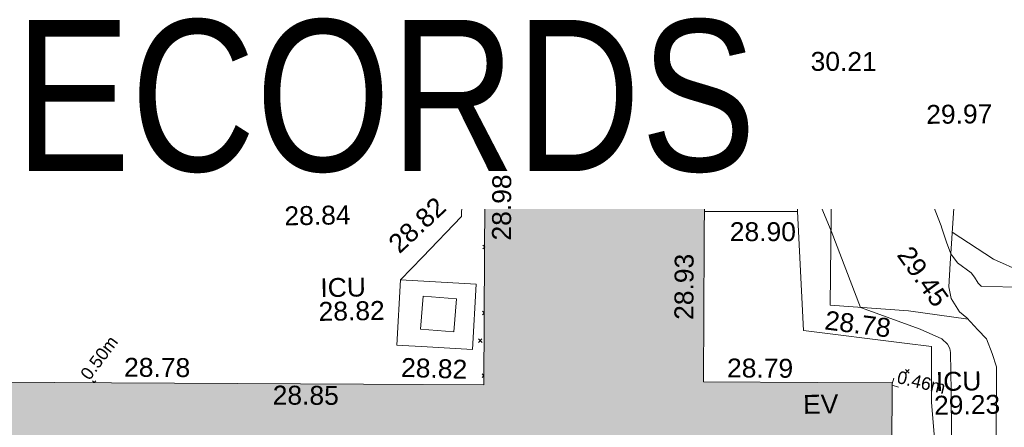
# Model space of a CAD drawing. Header units: millimetres. Extents: x -287732 to 520720, y -88450 to 287754.
# Tile 250 of 256: x 23030 to 42552, y 68313 to 76398. Entities that reach past the tile are written whole.
import ezdxf

# ---------------------------------------------------------------- set-up
doc = ezdxf.new("R2010")
doc.units = ezdxf.units.MM
for name, pattern in [('IMPORT-UG_ELEC_LV_QLB2 _2_', [2700, 1500, -300, 0, -250, 150, -300, 0, -200]), ('IMPORT-UG_ELEC_STREET LIGHTING_QLB2 _2_', [2700, 1500, -300, 0, -250, 150, -300, 0, -200]), ('IMPORT-UG_UNIDENTIFIED_QLB2 _2_', [2500, 1500, -300, 0, -50, 150, -300, 0, -200])]:
    doc.linetypes.add(name, pattern=pattern)
for name, color, linetype, lineweight, true_color in [('00_TOPO_EAVE', 7, 'Continuous', 9, 0x666666), ('00_UAV_BIKE_STAND', 1, 'Continuous', 9, 0xff0000), ('00_UAV_BUILDING_CANOPY', 7, 'Continuous', 9, 0xff7fff), ('00_UAV_BUILDING_HATCH', 7, 'Continuous', 9, 0x999999), ('00_UAV_BUILDING_OUTLINE', 5, 'Continuous', 9, 0x0000ff), ('00_UAV_CONCRETE', 9, 'Continuous', 9, 0x808080), ('00_UAV_EAVE', 7, 'Continuous', 9, 0x666666), ('00_UAV_FENCE', 7, 'Continuous', 9, 0x264c2f), ('00_UAV_FORM_LINES', 7, 'Continuous', 9, 0x666666), ('00_UAV_GATE', 7, 'Continuous', 9, 0xa50000), ('00_UAV_LEVEL_SPOT', 7, 'Continuous', 9, 0x666666), ('00_UAV_SERV_IC', 5, 'Continuous', 9, 0x0000ff), ('00_UAV_SLOPE_TOP', 40, 'Continuous', 9, 0xffbf00), ('00_UAV_TOP_OF_FENCE', 6, 'Continuous', 9, 0xff00ff), ('00_UAV_TOP_OF_WALL', 7, 'Continuous', 9, 0x666666), ('00_UAV_WALL', 7, 'Continuous', 9, 0x7c00a5), ('01_DTM_CONTOUR_MNR', 7, 'Continuous', 9, 0xa5a552), ('12333-PUM-2D-U-0001-C01 - Rev2_REVIT IMPORT_dwg', 7, 'Continuous', 9, 0x767676), ('A_RHA_Line', 7, 'Continuous', 9, 0x00a600), ('PUM-ELECTRIC-LV-QLB2', 1, 'IMPORT-UG_ELEC_LV_QLB2 _2_', 9, 0xff0000), ('PUM-UNIDENTIFIED UTILITIES-MH', 7, 'Continuous', 9, 0x52a500), ('PUM-UNIDENTIFIED UTILITIES-NOTES', 7, 'Continuous', 9, 0x52a500), ('PUM-UNIDENTIFIED UTILITIES-QLB2', 7, 'IMPORT-UG_UNIDENTIFIED_QLB2 _2_', 9, 0x52a500)]:
    doc.layers.add(name, color=color, linetype=linetype, lineweight=lineweight, true_color=true_color)
for name, color, linetype, lineweight in [('00_UAV_SURFACE', 7, 'Continuous', 9), ('A_RHA_Detail', 7, 'Continuous', 9), ('A_RHA_Text', 7, 'Continuous', 9), ('GEN-TEXT', 7, 'Continuous', 9), ('SM-FOR QC', 7, 'Continuous', 9)]:
    doc.layers.add(name, color=color, linetype=linetype, lineweight=lineweight)
doc.styles.add('Arial Narrow', font='ARIALN.TTF', dxfattribs={"height": 3000})
doc.styles.add('Arial_1', font='arial.ttf', dxfattribs={"height": 250})
doc.styles.add('Swis721 Lt BT_2', font='swissl.ttf', dxfattribs={"height": 375})

# ---------------------------------------------------------------- blocks, each defined once
blk = doc.blocks.new('12333-PUM-2D-U-0001-C01 - Rev2_REVIT IMPORT_dwg_MSL_Eaves_SYM_1-V96-Site Location Plan Proposed')
at = {"layer": '00_TOPO_EAVE', "color": 254, "true_color": 0xcccccc}
for p, q in [((20, 62), (116, 357)), ((357, -116), (19, -6))]:
    blk.add_line(p, q, dxfattribs=at)
blk = doc.blocks.new('12333-PUM-2D-U-0001-C01 - Rev2_REVIT IMPORT_dwg_MSL_Eaves_SYM_1-V97-Site Location Plan Proposed')
at = {"layer": '00_TOPO_EAVE', "color": 254, "true_color": 0xcccccc}
for p, q in [((-138, 45), (-357, 116)), ((34, 106), (116, 357))]:
    blk.add_line(p, q, dxfattribs=at)
blk = doc.blocks.new('12333-PUM-2D-U-0001-C01 - Rev2_REVIT IMPORT_dwg__U80-2077610-Site Location Plan Proposed')
at = {"layer": '00_UAV_GATE', "color": 9, "true_color": 0xe1aaaa, "flags": 128}
blk.add_lwpolyline([(-300, 7), (300, -7), (-323, -1026), (277, -1039)], close=True, dxfattribs=at)
blk = doc.blocks.new('12333-PUM-2D-U-0001-C01 - Rev2_REVIT IMPORT_dwg_UAV-2077255-Site Location Plan Proposed')
at = {"layer": '00_UAV_LEVEL_SPOT', "color": 254, "true_color": 0xcccccc, "flags": 128}
for points in [[(0, -500), (0, 0), (-500, 0)], [(500, 0), (0, 0), (0, 500)]]:
    blk.add_lwpolyline(points, dxfattribs=at)
blk = doc.blocks.new('12333-PUM-2D-U-0001-C01 - Rev2_REVIT IMPORT_dwg_MGS62954_T2_Galway_ITM_3d_Rev1-2077680-Site Location Plan Proposed')
at = {"layer": '00_UAV_BUILDING_HATCH', "true_color": 0xcccccc}
h = blk.add_hatch(dxfattribs=at)
h.set_pattern_fill('FP_1', color=254, style=0, pattern_type=2)
h.set_pattern_definition([(45, (0, 0), (-441.94173824, 441.94173824), [])])
h.paths.add_polyline_path([(533942093, 725627799), (533942160, 725629724), (533939975, 725629800), (533939908, 725627875), (533941599, 725627816)])
at = {"layer": '00_UAV_BIKE_STAND', "color": 254, "true_color": 0xcccccc}
for p, q in [((533929948, 725628161), (533929991, 725628878)), ((533930807, 725628868), (533930756, 725628171)), ((533931584, 725628086), (533931634, 725628822)), ((533932431, 725628803), (533932371, 725628080)), ((533933130, 725627993), (533933195, 725628795))]:
    blk.add_line(p, q, dxfattribs=at)
at = {"layer": '00_UAV_BUILDING_CANOPY', "color": 254, "true_color": 0xcccccc, "flags": 128}
blk.add_lwpolyline([(533939975, 725629800), (533942160, 725629724), (533942093, 725627799), (533941251, 725627828), (533939908, 725627875)], close=True, dxfattribs=at)
at = {"layer": '00_UAV_CONCRETE', "color": 254, "true_color": 0xcccccc}
blk.add_line((533941674, 725627334), (533941676, 725627813), dxfattribs=at)
at = {"layer": '00_UAV_CONCRETE', "color": 254, "true_color": 0xcccccc, "flags": 128}
blk.add_lwpolyline([(533935521, 725629443), (533934786, 725629477), (533934809, 725630062), (533932135, 725630153), (533931132, 725630165), (533929217, 725630189), (533929290, 725632618), (533929943, 725632572), (533930967, 725632501), (533933049, 725632368), (533934934, 725632298), (533935392, 725632282), (533935426, 725634992), (533935459, 725636822), (533935471, 725637458), (533933834, 725637410), (533932506, 725637332)], dxfattribs=at)
blk.add_lwpolyline([(533933683, 725624823), (533933780, 725626116), (533935279, 725626003), (533935182, 725624710), (533934282, 725624778)], close=True, dxfattribs=at)
at = {"layer": '00_UAV_FENCE', "color": 254, "true_color": 0xcccccc, "flags": 128}
blk.add_lwpolyline([(533932166, 725630257), (533929363, 725630343), (533929428, 725632466), (533929499, 725632462), (533932213, 725632338), (533932189, 725631289)], dxfattribs=at)
at = {"layer": '00_UAV_FORM_LINES', "color": 254, "true_color": 0xcccccc, "flags": 128}
for points in [[(533942126, 725628739), (533942179, 725628695), (533942324, 725628526), (533942395, 725628271), (533942356, 725627849), (533942285, 725625466)], [(533946656, 725625799), (533945539, 725626322), (533944733, 725626871)]]:
    blk.add_lwpolyline(points, dxfattribs=at)
at = {"layer": '00_UAV_SERV_IC', "color": 254, "true_color": 0xcccccc, "flags": 128}
for points in [[(533934869, 725630708), (533935389, 725631224), (533935836, 725630773), (533935316, 725630257)], [(533934222, 725625782), (533934881, 725625718), (533934817, 725625066), (533934158, 725625130)]]:
    blk.add_lwpolyline(points, close=True, dxfattribs=at)
at = {"layer": '00_UAV_SLOPE_TOP', "color": 254, "true_color": 0xcccccc, "flags": 128}
for points in [[(533945921, 725615423), (533945489, 725615567), (533945376, 725615660), (533945278, 725615928), (533945253, 725616096), (533945456, 725620023), (533945493, 725620732), (533945565, 725624182), (533945479, 725624448), (533945372, 725624742), (533945209, 725624926), (533944995, 725625166), (533944850, 725625289), (533944688, 725625554), (533944648, 725625788), (533944680, 725626250), (533944917, 725629043), (533944962, 725629509)], [(533942285, 725625466), (533943840, 725625327), (533945018, 725625140)]]:
    blk.add_lwpolyline(points, dxfattribs=at)
at = {"layer": '00_UAV_SURFACE', "color": 254, "true_color": 0xcccccc}
blk.add_line((533939832, 725627368), (533939829, 725627371), dxfattribs=at)
at = {"layer": '00_UAV_SURFACE', "color": 254, "true_color": 0xcccccc, "flags": 128}
for points in [[(533933956, 725630091), (533933947, 725630043), (533933937, 725629996), (533933925, 725629949), (533933910, 725629903), (533933894, 725629857), (533933876, 725629812), (533933856, 725629768), (533933834, 725629725), (533933810, 725629682), (533933785, 725629641), (533933758, 725629601), (533933729, 725629562), (533933698, 725629524), (533933667, 725629488), (533933643, 725629463), (533933608, 725629429), (533933572, 725629396), (533933535, 725629365), (533933497, 725629336), (533933457, 725629308), (533933416, 725629282), (533933374, 725629257), (533933332, 725629235), (533933288, 725629214), (533933243, 725629195), (533933198, 725629178), (533933152, 725629162), (533933105, 725629149), (533933058, 725629138), (533933011, 725629129), (533932963, 725629121), (533932915, 725629116), (533932866, 725629113), (533932860, 725629113), (533931685, 725629136), (533929591, 725629180), (533929579, 725629046), (533929465, 725627734), (533933126, 725627664), (533933147, 725627666), (533933157, 725627667), (533933188, 725627672), (533933218, 725627678), (533933249, 725627685), (533933279, 725627694), (533933308, 725627704), (533933338, 725627715), (533933366, 725627727), (533933394, 725627741), (533933422, 725627756), (533933449, 725627771), (533933475, 725627788), (533933501, 725627806), (533933526, 725627826), (533933549, 725627846), (533933573, 725627867), (533933586, 725627880), (533933607, 725627902), (533933628, 725627926), (533933648, 725627950), (533933666, 725627975), (533933684, 725628001), (533933700, 725628028), (533933713, 725628050), (533934281, 725629042), (533935053, 725628324), (533935009, 725627354), (533934220, 725626560), (533933780, 725626116)], [(533944714, 725615166), (533944487, 725618456), (533944421, 725620156), (533944334, 725622388), (533944265, 725623507), (533944281, 725624608), (533943746, 725624686), (533941753, 725624973), (533941674, 725627334), (533941058, 725627345), (533939829, 725627368)]]:
    blk.add_lwpolyline(points, dxfattribs=at)
at = {"layer": '00_UAV_WALL', "color": 254, "true_color": 0xcccccc, "flags": 128}
for points in [[(533940144, 725629794), (533940191, 725631162), (533937169, 725631187), (533937177, 725631796), (533937214, 725634706), (533937270, 725636795), (533937311, 725638285), (533937345, 725640484), (533937360, 725641793), (533937368, 725642490), (533937605, 725642485), (533937509, 725639795), (533937490, 725638426), (533937466, 725636696), (533937416, 725633432), (533937413, 725633203), (533937429, 725631460), (533940190, 725631364), (533940195, 725631627), (533940223, 725633155), (533941040, 725633165), (533941692, 725633145)], [(533941685, 725632732), (533940582, 725632760), (533940566, 725630027), (533941728, 725630004), (533943515, 725629969), (533946727, 725629922), (533947826, 725629906), (533951726, 725629802), (533951917, 725629797), (533951880, 725626921), (533953811, 725626859), (533954858, 725626825), (533954874, 725629108)], [(533955234, 725629101), (533955157, 725626391), (533953451, 725626440), (533952872, 725626458), (533951470, 725626501), (533951479, 725629371), (533950755, 725629392), (533947907, 725629472), (533945756, 725629502), (533945150, 725629510), (533944093, 725629502), (533942870, 725629533), (533942154, 725629544)]]:
    blk.add_lwpolyline(points, dxfattribs=at)
at = {"layer": '01_DTM_CONTOUR_MNR', "color": 254, "true_color": 0xcccccc, "flags": 128}
for points in [[(533935516, 725629238), (533935435, 725629237), (533934832, 725629293), (533934657, 725629365), (533934106, 725629693), (533934037, 725629753), (533933903, 725629878), (533933890, 725629860), (533933091, 725630097), (533932896, 725630191), (533932741, 725630917), (533932648, 725631866), (533932420, 725632348), (533932010, 725632440), (533931184, 725632579), (533930478, 725632776), (533930853, 725633062)], [(533946126, 725625755), (533945303, 725625782), (533945286, 725625790), (533945227, 725625852), (533945157, 725625973), (533945096, 725626055), (533944827, 725626262), (533944696, 725626442), (533944616, 725626673), (533944529, 725626953), (533944514, 725626999), (533943881, 725628724), (533943638, 725629173), (533943441, 725629519)], [(533938737, 725612236), (533940289, 725612597), (533941177, 725612891), (533942377, 725613095), (533942716, 725613195), (533943690, 725614480), (533943790, 725614810), (533944600, 725616820), (533944543, 725618295), (533944543, 725618580), (533944599, 725620784), (533944629, 725621962), (533944646, 725622851), (533944659, 725623716), (533944655, 725624484), (533944642, 725624562), (533944600, 725624648), (533944487, 725624758), (533944066, 725624960), (533942890, 725625410), (533942330, 725626940), (533942060, 725627624), (533942028, 725627801)]]:
    blk.add_lwpolyline(points, dxfattribs=at)
blk.add_blockref('12333-PUM-2D-U-0001-C01 - Rev2_REVIT IMPORT_dwg__U80-2077610-Site Location Plan Proposed', (533932189, 725631289))
at = {"xscale": 0.375, "yscale": 0.375, "zscale": 0.375}
for name, p in [('12333-PUM-2D-U-0001-C01 - Rev2_REVIT IMPORT_dwg_UAV-2077255-Site Location Plan Proposed', (533930000, 725630000)), ('12333-PUM-2D-U-0001-C01 - Rev2_REVIT IMPORT_dwg_UAV-2077255-Site Location Plan Proposed', (533940000, 725630000)), ('12333-PUM-2D-U-0001-C01 - Rev2_REVIT IMPORT_dwg_MSL_Eaves_SYM_1-V97-Site Location Plan Proposed', (533935574, 725629505)), ('12333-PUM-2D-U-0001-C01 - Rev2_REVIT IMPORT_dwg_MSL_Eaves_SYM_1-V96-Site Location Plan Proposed', (533943482, 725623858))]:
    blk.add_blockref(name, p, dxfattribs=at)
at = {"layer": '00_UAV_BIKE_STAND', "color": 251, "true_color": 0x666666, "char_height": 375, "width": 778.82, "attachment_point": 1, "line_spacing_factor": 1.005062, "style": 'Swis721 Lt BT_2'}
for insert, rotation in [((533930034, 725628251), 87.744), ((533933254, 725628196), 87.9194), ((533930887, 725628031), 87.9194), ((533931729, 725628108), 87.9194), ((533932502, 725627940), 87.9194)]:
    blk.add_mtext('BS', dxfattribs=dict(at, insert=insert, rotation=rotation))
at = {"layer": '00_UAV_BUILDING_CANOPY', "color": 251, "true_color": 0x666666, "char_height": 375, "attachment_point": 1, "line_spacing_factor": 1.005062, "style": 'Swis721 Lt BT_2'}
for s, insert, width, rotation in [('Canopy', (533940249, 725629192), 2113.26, 358.6686), ('31.17', (533939983, 725628416), 1495.9, 358.0079)]:
    blk.add_mtext(s, dxfattribs=dict(at, insert=insert, width=width, rotation=rotation))
at = {"layer": '00_UAV_BUILDING_OUTLINE', "color": 251, "true_color": 0x666666, "char_height": 375, "width": 1495.9, "attachment_point": 1, "line_spacing_factor": 1.005062, "style": 'Swis721 Lt BT_2'}
for s, insert, rotation in [('29.08', (533937818, 725629404), 358.6801), ('28.98', (533935606, 725626865), 88.6801), ('28.93', (533939194, 725625228), 88.6801), ('28.78', (533928274, 725624665), 358.6801), ('28.79', (533940226, 725624443), 358.6801), ('28.85', (533931210, 725624062), 358.6801)]:
    blk.add_mtext(s, dxfattribs=dict(at, insert=insert, rotation=rotation))
at = {"layer": '00_UAV_CONCRETE', "color": 251, "true_color": 0x666666, "char_height": 375, "width": 1495.9, "attachment_point": 1, "line_spacing_factor": 1.005062, "style": 'Swis721 Lt BT_2'}
for s, insert, rotation in [('28.98', (533929635, 725630075), 359.2932), ('28.82', (533933770, 725624568), 357.1631)]:
    blk.add_mtext(s, dxfattribs=dict(at, insert=insert, rotation=rotation))
at = {"layer": '00_UAV_EAVE', "insert": (533941717, 725623693), "char_height": 375, "width": 736.08, "attachment_point": 1, "line_spacing_factor": 1.005062, "style": 'Swis721 Lt BT_2'}
blk.add_mtext('EV', dxfattribs=at)
at = {"layer": '00_UAV_GATE', "color": 251, "true_color": 0x666666, "insert": (533932656, 725630202), "char_height": 375, "width": 1567.14, "attachment_point": 1, "rotation": 86.1189, "line_spacing_factor": 1.005062, "style": 'Swis721 Lt BT_2'}
blk.add_mtext('GATE', dxfattribs=at)
at = {"layer": '00_UAV_LEVEL_SPOT', "char_height": 375, "width": 1495.9, "attachment_point": 1, "line_spacing_factor": 1.005062, "style": 'Swis721 Lt BT_2'}
for s, insert in [('28.97', (533930052, 725629949)), ('29.08', (533940052, 725629949))]:
    blk.add_mtext(s, dxfattribs=dict(at, insert=insert))
at = {"layer": '00_UAV_SERV_IC', "color": 251, "true_color": 0x666666, "char_height": 375, "attachment_point": 1, "line_spacing_factor": 1.005062, "style": 'Swis721 Lt BT_2'}
for s, insert, width in [('ICU', (533936191, 725631072), 1021.01), ('29.06', (533936146, 725630602), 1495.9), ('ICU', (533932188, 725626174), 1021.01), ('28.82', (533932144, 725625704), 1495.9), ('ICU', (533944356, 725624100), 1021.01), ('29.23', (533944312, 725623630), 1495.9)]:
    blk.add_mtext(s, dxfattribs=dict(at, insert=insert, width=width))
at = {"layer": '00_UAV_SLOPE_TOP', "color": 251, "true_color": 0x666666, "insert": (533943924, 725626649), "char_height": 375, "width": 1495.9, "attachment_point": 1, "rotation": 304.4415, "line_spacing_factor": 1.005062, "style": 'Swis721 Lt BT_2'}
blk.add_mtext('29.45', dxfattribs=at)
at = {"layer": '00_UAV_SURFACE', "color": 251, "true_color": 0x666666, "char_height": 375, "width": 1495.9, "attachment_point": 1, "line_spacing_factor": 1.005062, "style": 'Swis721 Lt BT_2'}
for s, insert, rotation in [('28.88', (533928925, 725627669), 85.02), ('28.82', (533933515, 725626898), 42.0801), ('28.90', (533940327, 725627145), 358.9657), ('28.78', (533942208, 725625360), 351.7842)]:
    blk.add_mtext(s, dxfattribs=dict(at, insert=insert, rotation=rotation))
at = {"layer": '00_UAV_SURFACE', "color": 251, "true_color": 0x666666, "insert": (533931500, 725627611), "char_height": 375, "width": 1495.9, "attachment_point": 1, "line_spacing_factor": 1.005062, "style": 'Swis721 Lt BT_2'}
blk.add_mtext('28.84', dxfattribs=at)
at = {"layer": '00_UAV_TOP_OF_FENCE', "color": 251, "true_color": 0x666666, "insert": (533930231, 725631254), "char_height": 375, "width": 1495.9, "attachment_point": 1, "line_spacing_factor": 1.005062, "style": 'Swis721 Lt BT_2'}
blk.add_mtext('30.56', dxfattribs=at)
at = {"layer": '00_UAV_TOP_OF_WALL', "char_height": 375, "attachment_point": 1, "line_spacing_factor": 1.005062, "style": 'Swis721 Lt BT_2'}
for s, insert, width in [('TOW', (533940684, 725631384), 1343.94), ('30.38', (533940707, 725630921), 1495.9)]:
    blk.add_mtext(s, dxfattribs=dict(at, insert=insert, width=width))
at = {"layer": '00_UAV_WALL', "color": 251, "true_color": 0x666666, "char_height": 375, "width": 1495.9, "attachment_point": 1, "line_spacing_factor": 1.005062, "style": 'Swis721 Lt BT_2'}
for s, insert, rotation in [('30.21', (533941988, 725630494), 358.8733), ('29.97', (533944259, 725629401), 359.6802)]:
    blk.add_mtext(s, dxfattribs=dict(at, insert=insert, rotation=rotation))
blk = doc.blocks.new('12333-PUM-2D-U-0001-C01 - Rev2_REVIT IMPORT_dwg-1620468-Site Location Plan Proposed')
at = {"layer": 'GEN-TEXT', "color": 253, "true_color": 0xaaaaaa}
for p, q in [((298890, 13807), (298856, 13842)), ((298856, 13771), (298890, 13806)), ((298890, 13806), (298926, 13842)), ((298926, 13771), (298890, 13807)), ((298577, 13597), (298542, 13632)), ((298578, 13597), (298613, 13632)), ((298882, 13562), (298848, 13596)), ((298848, 13526), (298882, 13560)), ((298882, 13560), (298918, 13596)), ((298918, 13526), (298882, 13562)), ((294423, 12816), (294388, 12852)), ((294388, 12781), (294423, 12816)), ((294308, 11754), (294379, 11825)), ((294379, 11754), (294308, 11825)), ((294379, 10884), (294343, 10919)), ((294343, 10848), (294379, 10883)), ((294348, 9576), (294314, 9611)), ((294314, 9540), (294348, 9574)), ((294223, 8994), (294294, 9065)), ((294294, 8994), (294223, 9065)), ((286589, 8329), (286556, 8363)), ((286593, 8329), (286627, 8363)), ((294320, 8331), (294283, 8368)), ((294283, 8297), (294320, 8334)), ((302678, 8235), (302749, 8306)), ((302749, 8235), (302678, 8306))]:
    blk.add_line(p, q, dxfattribs=at)
at = {"layer": 'PUM-UNIDENTIFIED UTILITIES-MH', "color": 9, "true_color": 0xc5e1aa, "flags": 128}
for points in [[(296466, 13914), (296449, 14012), (296400, 14099), (296326, 14165), (296233, 14202), (296149, 14205), (296134, 14206), (296039, 14177), (295959, 14118), (295903, 14035), (295877, 13914), (295894, 13815), (295932, 13747), (295942, 13729), (296017, 13663), (296035, 13656)], [(296304, 13651), (296384, 13710), (296440, 13792), (296456, 13870), (296466, 13914)]]:
    blk.add_lwpolyline(points, dxfattribs=at)
at = {"layer": 'PUM-UNIDENTIFIED UTILITIES-QLB2', "color": 9, "true_color": 0xc5e1aa}
for p, q in [((298890, 13807), (296459, 13881)), ((298797, 13564), (298882, 13561))]:
    blk.add_line(p, q, dxfattribs=at)
at = {"layer": 'PUM-UNIDENTIFIED UTILITIES-QLB2', "color": 9, "true_color": 0xc5e1aa, "flags": 128}
for points in [[(295688, 21749), (295673, 14542), (295911, 14047)], [(296171, 14205), (296010, 14511), (295991, 21757)]]:
    blk.add_lwpolyline(points, dxfattribs=at)
at = {"layer": 'SM-FOR QC', "color": 81, "true_color": 0xaaffaa, "flags": 128}
blk.add_lwpolyline([(290021, 15528), (290647, 15528), (290647, 15251), (290021, 15251)], close=True, dxfattribs=at)
blk.add_blockref('12333-PUM-2D-U-0001-C01 - Rev2_REVIT IMPORT_dwg_MGS62954_T2_Galway_ITM_3d_Rev1-2077680-Site Location Plan Proposed', (-533641080, -725615854))
at = {"layer": 'PUM-ELECTRIC-LV-QLB2', "char_height": 250, "width": 1160.03, "attachment_point": 2, "line_spacing_factor": 0.941778, "style": 'Arial_1'}
for s, insert, rotation in [('0.55m', (298255, 14081), 86.9244), ('0.50m', (289782, 13000), 52.1113), ('0.50m', (286599, 8897), 52.1113), ('0.46m', (303020, 8170), 345.6409)]:
    blk.add_mtext(s, dxfattribs=dict(at, insert=insert, rotation=rotation))
at = {"layer": 'PUM-UNIDENTIFIED UTILITIES-NOTES', "char_height": 250, "width": 1160.03, "attachment_point": 2, "line_spacing_factor": 0.941778, "style": 'Arial_1'}
for insert, rotation in [((296319, 14940), 295.303), ((297077, 14361), 358.1951)]:
    blk.add_mtext('DP\\P0.30m', dxfattribs=dict(at, insert=insert, rotation=rotation))
at = {"layer": 'SM-FOR QC', "color": 3, "true_color": 0x00ff00, "insert": (288954, 16348), "char_height": 250, "width": 1799.72, "attachment_point": 2, "line_spacing_factor": 0.941778, "style": 'Arial_1'}
blk.add_mtext('INVERTS\\PDO NOT\\PWORK', dxfattribs=at)

msp = doc.modelspace()

# ---------------------------------------------------------------- hatches: boundary and pattern name
at = {"layer": 'A_RHA_Detail', "true_color": 0xc0c0c0}
h = msp.add_hatch(color=9, dxfattribs=at)
h.paths.add_polyline_path([(-80881, -68503), (-80401, -68483), (-80401, -62985), (-24475, -63009), (-24456, -50840), (-36623, -50832), (-36623, -44229), (-50959, -44218), (-50959, -42574), (-54564, -42571), (-54566, -45054), (-92409, -45027), (-92412, -49202), (-100062, -49202), (-100052, -64853), (-86121, -64853), (-86092, -62958), (-84861, -62958), (-84855, -68240), (-80871, -68240)])
h.paths.add_polyline_path([(-137239, -68462), (-132720, -68433), (-132847, -62850), (-130455, -62917), (-130498, -61356), (-117581, -61423), (-117492, -49184), (-125137, -49178), (-125134, -45033), (-163007, -45006), (-163007, -44090), (-163124, -44090), (-163123, -42384), (-166564, -42384), (-166565, -44044), (-193158, -44025), (-193195, -62864), (-137270, -62917), (-137254, -65680)])
h.paths.add_polyline_path([(120311, -32334), (120312, -31611), (133451, -31638), (133469, -19718), (121296, -19692), (121320, -8191), (112277, -8172), (112263, -14811), (78286, -14740), (78293, -8167), (75242, -8161), (69356, -8153), (69354, -9157), (68373, -9155), (68373, -13706), (69334, -13708), (69325, -16250), (66623, -16250), (66620, -17995), (65989, -17995), (65985, -19731), (57152, -19712), (57127, -31560), (70278, -31587), (70278, -32272), (78264, -32285), (78267, -31020), (112336, -31091), (112336, -32318), (119781, -32333)])
h.paths.add_polyline_path([(7504, -1791), (15482, -674), (15484, 148), (56188, 206), (56156, 14338), (18017, 14236), (17968, 34313), (21727, 34324), (21709, 40608), (18010, 40608), (17996, 45484), (9770, 45421), (3966, 45447), (3985, 14177), (1023, 14177), (-277, 14191), (-232, 5968), (-226, 194), (553, 183), (7478, 143), (7489, -674)])
h.paths.add_polyline_path([(77756, 53), (77730, 1700), (94464, 1660), (94606, 17991), (88810, 18015), (88800, 14437), (69414, 14458), (69377, 100), (75242, 67)])
h.paths.add_polyline_path([(61252, 46454), (105775, 46473), (105768, 61853), (92285, 61853), (92309, 65784), (96107, 65768), (96060, 75209), (101085, 75072), (104988, 74765), (108404, 74364), (112009, 73787), (115645, 73050), (116891, 72762), (120209, 71893), (120865, 71704), (124136, 70670), (127436, 69481), (127820, 69395), (128274, 69332), (128732, 69307), (129190, 69320), (129645, 69372), (130095, 69461), (130535, 69588), (130963, 69751), (131376, 69950), (131771, 70182), (132163, 70461), (132496, 70742), (132821, 71065), (133117, 71414), (133384, 71787), (133617, 72179), (133817, 72591), (133983, 73018), (134112, 73458), (134204, 73907), (134258, 74362), (134273, 74820), (134251, 75277), (134190, 75731), (134091, 76179), (133955, 76617), (133783, 77041), (133576, 77450), (133336, 77840), (133064, 78209), (132762, 78554), (132432, 78872), (132077, 79161), (131698, 79420), (131300, 79646), (131094, 79746), (132146, 83110), (122788, 86283), (121604, 82800), (117096, 83871), (116842, 83526), (116121, 91222), (110238, 91274), (110194, 90435), (104988, 90486), (104973, 94310), (103746, 94310), (103840, 122852), (96365, 122932), (96350, 123952), (104556, 123902), (104607, 120249), (125503, 120134), (125662, 137657), (114480, 137699), (114382, 129150), (104644, 129188), (104578, 126217), (101184, 126159), (101265, 135959), (89967, 135989), (89928, 125824), (93631, 125841), (93581, 122932), (88697, 122905), (88679, 95739), (86378, 95739), (86378, 96178), (83280, 96201), (83274, 95736), (70170, 95733), (70166, 96272), (66675, 96257), (66655, 95756), (65785, 95756), (65888, 117471), (53473, 117488), (53434, 98570), (40649, 98570), (40610, 94406), (38854, 94410), (38849, 89464), (40612, 89518), (40665, 86258), (38372, 86306), (38370, 76901), (50938, 76944), (50923, 74599), (56485, 74589), (56485, 75195), (92465, 75233), (92646, 71767), (89811, 69363), (85313, 69361), (85313, 66907), (75210, 66903), (75210, 63816), (70819, 63816), (70819, 64253), (69457, 64253), (69456, 66902), (61303, 66899), (61305, 63970), (70500, 63970), (70500, 61853), (61246, 61849), (61252, 46656)])
h.paths.add_polyline_path([(-17153, 48569), (-17153, 60770), (-29363, 60775), (-29363, 67399), (-43507, 67405), (-43489, 69093), (-45766, 69109), (-45794, 67405), (-47272, 67404), (-47272, 66455), (-86005, 66469), (-86007, 60522), (-92663, 60522), (-92665, 50184), (-79752, 50180), (-79752, 48591), (-17158, 48569)])
h.paths.add_polyline_path([(-201056, 48629), (-138378, 48635), (-138378, 50133), (-125468, 50134), (-125469, 60566), (-132187, 60566), (-132187, 66533), (-170643, 66806), (-170643, 67739), (-200340, 67489), (-200349, 60828), (-201058, 60828), (-201057, 51102)])
h.paths.add_polyline_path([(-240052, 54769), (-239444, 54811), (-239187, 54842), (-238765, 54941), (-238382, 55122), (-237990, 55355), (-237269, 55936), (-237032, 56226), (-236793, 56569), (-236555, 57004), (-236433, 57267), (-236300, 57753), (-236251, 58017), (-236236, 58516), (-236233, 58988), (-236214, 59823), (-236364, 59821), (-236634, 60698), (-236392, 61432), (-236225, 61435), (-236202, 62638), (-232564, 62639), (-232564, 63049), (-232732, 63049), (-232860, 63458), (-232732, 63914), (-232561, 63914), (-232515, 70598), (-240629, 70599), (-240630, 72351), (-246413, 72347), (-246413, 70616), (-254450, 70619), (-254455, 70754), (-254470, 73192), (-263883, 73268), (-263902, 68261), (-263715, 68260), (-263553, 67820), (-263719, 67392), (-263914, 67392), (-263957, 58634), (-260181, 58611), (-260192, 56354), (-257185, 56339), (-257213, 57093), (-257339, 57093), (-257471, 57532), (-257339, 58062), (-257203, 58064), (-257174, 58599), (-256478, 58575), (-256478, 58789), (-256013, 58912), (-255397, 58781), (-255397, 58596), (-243810, 58586), (-243805, 58352), (-243741, 57885), (-243619, 57422), (-243424, 56944), (-243247, 56608), (-243003, 56250), (-242732, 55933), (-242372, 55603), (-242141, 55425), (-241805, 55217), (-241529, 55077), (-241101, 54917), (-240836, 54841), (-240453, 54789), (-240219, 54777)])
h.paths.add_polyline_path([(40277, 59895), (40329, 69197), (36589, 69218), (36619, 74674), (32264, 74687), (32233, 69156), (11917, 69270), (11967, 78219), (29088, 78123), (29143, 88141), (15719, 88216), (15733, 90590), (4594, 90652), (4525, 78265), (10097, 78234), (10077, 74773), (4548, 74804), (4466, 60107), (19126, 60025), (19140, 62528), (31739, 62457), (31725, 59943), (38370, 59906)])
h.paths.add_polyline_path([(-246083, 72334), (-246083, 72334), (-246208, 72334)])
h.paths.add_polyline_path([(-114575, 112178), (-114575, 112178), (-114707, 115802)])
h.paths.add_polyline_path([(-154700, 101760), (-114382, 101776), (-114382, 106927), (-113756, 106927), (-113758, 111847), (-114432, 111847), (-114432, 112178), (-114575, 112178), (-114579, 121707), (-123057, 121707), (-123069, 156453), (-119381, 156454), (-119381, 160166), (-115501, 160167), (-115503, 166207), (-132412, 166600), (-132412, 166666), (-135275, 166665), (-135275, 166628), (-135911, 166628), (-135911, 166352), (-152521, 166346), (-152518, 159143), (-150699, 159118), (-150759, 122561), (-151059, 122561), (-151061, 121302), (-154138, 121373), (-154138, 121865), (-154704, 121867), (-154689, 119352), (-154746, 119352), (-154746, 118722), (-160794, 118749), (-160794, 119411), (-163852, 119422), (-163855, 118762), (-167569, 118779), (-166635, 124395), (-166930, 124500), (-167569, 124708), (-168028, 124841), (-168631, 124991), (-169238, 125117), (-169850, 125220), (-170466, 125298), (-171089, 125352), (-171704, 125381), (-172325, 125386), (-172782, 125375), (-173402, 125337), (-174110, 125263), (-174634, 125190), (-175245, 125081), (-176047, 124896), (-176665, 124725), (-177045, 124609), (-177632, 124405), (-176665, 118819), (-177559, 118822), (-177662, 125263), (-176365, 126543), (-159462, 126320), (-157058, 128609), (-157061, 136153), (-158639, 137740), (-159352, 137740), (-161634, 140201), (-168728, 140257), (-171035, 137943), (-174184, 137943), (-176460, 140292), (-177342, 140292), (-177342, 140358), (-183429, 140356), (-185922, 137917), (-185922, 131757), (-186907, 131757), (-187725, 130810), (-187724, 127376), (-186481, 126305), (-186479, 122327), (-185176, 121059), (-180304, 121059), (-180304, 118802), (-193555, 118802), (-193555, 133118), (-192594, 133118), (-192594, 134201), (-192225, 134201), (-192226, 136615), (-192595, 136615), (-192595, 137734), (-193589, 137734), (-193589, 147475), (-193163, 147493), (-192766, 147531), (-192360, 147590), (-192200, 147617), (-191883, 147683), (-191569, 147762), (-191258, 147853), (-190829, 148002), (-190648, 148071), (-190350, 148198), (-190057, 148336), (-189770, 148486), (-189405, 148698), (-189133, 148873), (-188868, 149059), (-188610, 149255), (-188355, 149465), (-188080, 149714), (-187885, 149902), (-187546, 150266), (-187446, 150378), (-187241, 150629), (-187046, 150888), (-186862, 151154), (-186546, 151670), (-186524, 151707), (-163675, 151670), (-163688, 148134), (-157304, 148136), (-157304, 155760), (-157557, 155765), (-157556, 166678), (-187009, 166700), (-187013, 162054), (-188707, 162045), (-188706, 155022), (-188738, 154651), (-188799, 154283), (-188857, 154035), (-188966, 153679), (-189103, 153333), (-189266, 152998), (-189455, 152677), (-189645, 152421), (-189917, 152104), (-190213, 151809), (-190531, 151539), (-190869, 151294), (-191225, 151076), (-191598, 150887), (-192093, 150683), (-192519, 150562), (-192904, 150482), (-193187, 150441), (-193594, 150407), (-193595, 151460), (-205369, 151455), (-205354, 113350), (-207187, 113349), (-207184, 105991), (-205313, 105991), (-205311, 101770), (-175489, 101781), (-175489, 110890), (-154703, 110898), (-154700, 102692)])
h.paths.add_polyline_path([(193736, 113048), (208865, 114991), (208976, 114127), (216448, 115086), (216039, 118272), (232649, 120405), (233426, 114352), (240632, 115278), (239855, 121330), (256407, 123456), (257092, 118089), (264572, 119041), (261878, 138525), (259179, 138222), (259197, 137439), (254686, 136897), (255413, 131315), (240853, 129522), (239771, 137919), (240650, 138010), (240062, 142777), (239166, 142685), (237631, 151018), (266173, 154561), (271297, 142612), (276532, 144861), (274942, 148528), (302075, 160135), (300216, 164320), (301528, 164907), (300405, 167478), (299017, 166946), (295627, 174519), (294333, 177537), (287289, 174519), (289428, 169661), (272957, 162557), (271943, 164897), (267016, 162764), (268502, 159357), (265200, 157946), (226856, 153147), (227510, 148852), (228281, 141179), (227302, 141050), (227895, 136433), (228749, 136524), (229602, 128024), (217691, 126494), (217642, 126874), (215139, 126553), (215195, 126113), (215016, 126090), (214841, 127450), (192259, 124549), (193486, 114991)])
h.paths.add_polyline_path([(-78076, 117606), (-78076, 117610), (-78070, 129486), (-74723, 129478), (-74723, 125436), (-48016, 125380), (-47997, 135873), (-61198, 135902), (-74715, 135924), (-74724, 131865), (-78070, 131873), (-78063, 149550), (-58292, 149542), (-58292, 148946), (-37708, 148938), (-37703, 159740), (-44148, 159743), (-44148, 162961), (-49830, 162961), (-49831, 160632), (-78494, 160644), (-78494, 161615), (-78739, 161615), (-78692, 168188), (-90845, 168127), (-90963, 152687), (-89065, 152686), (-89080, 117610), (-78375, 117606)])
h.paths.add_polyline_path([(69255, 129236), (69260, 136168), (86068, 136131), (86009, 164703), (58790, 164724), (58790, 170119), (54460, 170122), (54457, 166153), (47042, 166159), (47041, 164669), (39173, 164675), (39173, 164079), (17015, 164095), (17002, 147267), (12660, 147267), (12654, 139138), (17031, 139135), (17025, 129935), (39191, 129919), (39191, 129258), (69014, 129236)])
h.paths.add_polyline_path([(39266, 139468), (33051, 139484), (33088, 153428), (39278, 153412), (39278, 152830), (43058, 152820), (43025, 140093), (39267, 140093)])
h.paths.add_polyline_path([(1980, 189123), (18699, 189180), (18678, 195254), (24349, 195273), (24335, 199551), (28830, 199566), (28798, 208816), (24335, 208806), (24334, 209113), (16812, 209088), (16807, 208844), (6772, 208809), (6797, 201489), (-8471, 201437), (-8471, 200429), (-11856, 200418), (-11824, 190892), (-7615, 190907), (-7615, 190171), (-4609, 190169), (-4608, 190917), (1973, 190939), (1977, 189837)])
h.paths.add_polyline_path([(-20506, 190640), (-20122, 206347), (-41550, 207015), (-41462, 210450), (-31391, 210152), (-31079, 223863), (-44305, 224231), (-44491, 211866), (-47510, 211943), (-47723, 203659), (-47076, 203635), (-47175, 199532), (-46801, 199520), (-46874, 195479), (-44600, 195425), (-44686, 192243), (-38074, 192136), (-38104, 191127), (-21538, 190669)])
h.paths.add_polyline_path([(16801, 195962), (9657, 196015), (9644, 199514), (11632, 199486), (11632, 203322), (16807, 203391), (16801, 195984)])
h.paths.add_polyline_path([(122085, 200536), (122088, 206386), (125211, 206386), (125211, 206646), (126203, 206646), (126203, 207041), (130401, 206979), (130444, 209883), (126203, 209946), (126203, 214624), (127365, 214624), (127365, 225380), (126160, 225380), (126207, 241475), (119483, 241496), (119479, 246182), (109944, 246175), (109953, 233033), (115001, 233033), (115000, 208653), (112026, 208653), (112024, 200539), (122025, 200536)])
h.paths.add_polyline_path([(30087, 200987), (38031, 201029), (38031, 202923), (38110, 202923), (38067, 208828), (38013, 208828), (38012, 209013), (30045, 208970), (30077, 202923)])
h.paths.add_polyline_path([(195986, 205662), (202897, 206052), (202677, 209946), (195766, 209555)])
h.paths.add_polyline_path([(-91652, 206393), (-79454, 206433), (-79629, 238246), (-68904, 238215), (-68919, 246313), (-68919, 246314), (-68757, 246313), (-68755, 246639), (-79620, 246651), (-79607, 247344), (-82155, 247318), (-82155, 247488), (-91641, 247473), (-91639, 246846), (-131470, 246641), (-131470, 250160), (-142857, 250177), (-142864, 246220), (-165119, 246272), (-165040, 253908), (-178677, 253930), (-178700, 238177), (-138599, 238209), (-138548, 206628), (-126647, 206572), (-126667, 234826), (-124963, 234826), (-124969, 234688), (-91596, 234664), (-91651, 207156)])
h.paths.add_polyline_path([(142124, 209114), (152768, 209127), (152745, 227013), (142101, 226999), (142122, 210583)])
h.paths.add_polyline_path([(168999, 209275), (169027, 226860), (161687, 226877), (161648, 209291), (168847, 209275)])
h.paths.add_polyline_path([(49761, 218477), (49794, 223316), (41274, 223363), (41274, 223291), (32187, 223352), (32202, 225553), (20082, 225635), (20035, 218708), (31566, 218630), (31566, 218599), (49750, 218477)])
h.paths.add_polyline_path([(162362, 234154), (162367, 241590), (135261, 241631), (135249, 234198), (160249, 234157)])
h.paths.add_polyline_path([(176459, 246710), (176516, 252173), (168884, 252253), (168935, 257069), (164355, 257117), (164296, 251512), (164417, 251511), (164368, 246837), (171460, 246762)])

# ---------------------------------------------------------------- linework, layer by layer
at = {"layer": 'A_RHA_Line', "color": 7}
for p, q in [((32264, 74699), (32248, 71769)), ((34334, 74687), (32264, 74699)), ((36619, 74674), (34334, 74687)), ((36604, 71964), (36619, 74674)), ((36589, 69218), (36604, 71964)), ((32248, 71769), (32233, 69156)), ((24849, 69197), (19850, 69225)), ((29849, 69170), (24849, 69197)), ((32233, 69156), (29849, 69170)), ((38839, 69205), (36589, 69218)), ((40329, 69197), (38839, 69205)), ((40309, 65688), (40329, 69197))]:
    msp.add_line(p, q, dxfattribs=at)

# ---------------------------------------------------------------- block references
at = {"layer": '12333-PUM-2D-U-0001-C01 - Rev2_REVIT IMPORT_dwg', "color": 254, "linetype": 'IMPORT-UG_ELEC_STREET LIGHTING_QLB2 _2_', "true_color": 0xffd4d4, "rotation": 0.9999999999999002}
msp.add_blockref('12333-PUM-2D-U-0001-C01 - Rev2_REVIT IMPORT_dwg-1620468-Site Location Plan Proposed', (-261895, 55870), dxfattribs=at)

# ---------------------------------------------------------------- next in the draw order: texts
at = {"layer": 'A_RHA_Text', "lineweight": 35, "insert": (4228, 76395), "char_height": 3000, "width": 41046.4, "attachment_point": 1, "style": 'Arial Narrow', "bg_fill": 3, "box_fill_scale": 1.25, "bg_fill_color": 256, "bg_fill_true_color": 13158600, "bg_fill_transparency": 0}
msp.add_mtext('MEDICAL RECORDS', dxfattribs=at)

doc.saveas('drawing.dxf')
